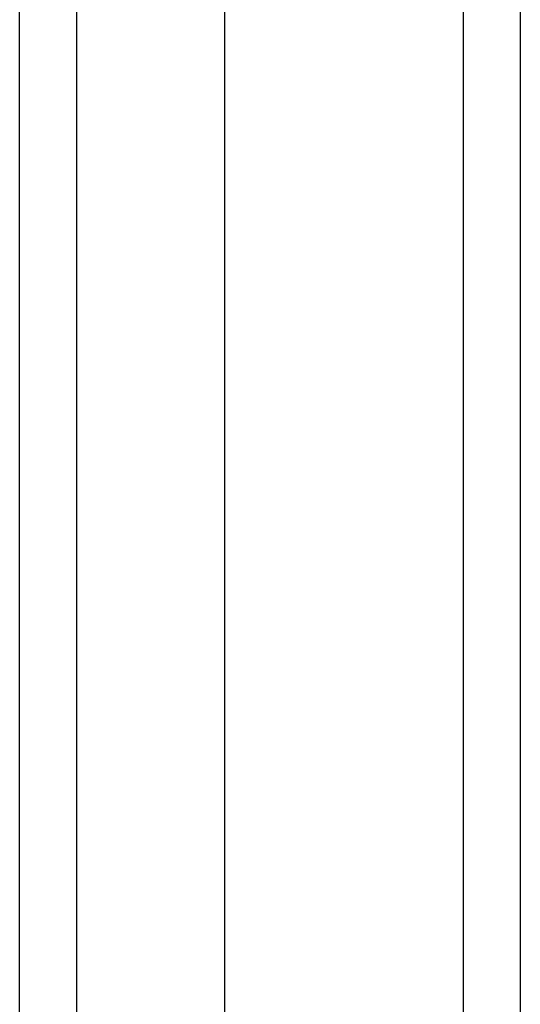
# Model space of a CAD drawing. Header units: inches. Extents: x 17 to 237, y 17 to 149.
# Tile 49 of 113: x 140.97 to 141.836, y 82.671 to 84.373. Entities that reach past the tile are written whole.
import ezdxf

# ---------------------------------------------------------------- set-up
doc = ezdxf.new("R2010")
doc.units = ezdxf.units.IN
doc.header["$MEASUREMENT"] = 0
doc.layers.add('Visible Edges(ANSI)', color=7, linetype='Continuous', lineweight=25)
doc.layers.add('Visible Tangent Edges(ANSI)', color=7, linetype='Continuous', lineweight=25)

msp = doc.modelspace()

# ---------------------------------------------------------------- linework, layer by layer
at = {"layer": 'Visible Edges(ANSI)'}
for p, q in [((141.8357, 60.2652), (141.8357, 108.0672)), ((140.9695, 61.0633), (140.9695, 107.2691)), ((141.3239, 107.2691), (141.3239, 61.0633))]:
    msp.add_line(p, q, dxfattribs=at)
at = {"layer": 'Visible Tangent Edges(ANSI)'}
for p, q in [((141.7367, 108.0672), (141.7367, 60.2652)), ((141.0685, 60.9333), (141.0685, 107.3991))]:
    msp.add_line(p, q, dxfattribs=at)

doc.saveas('drawing.dxf')
